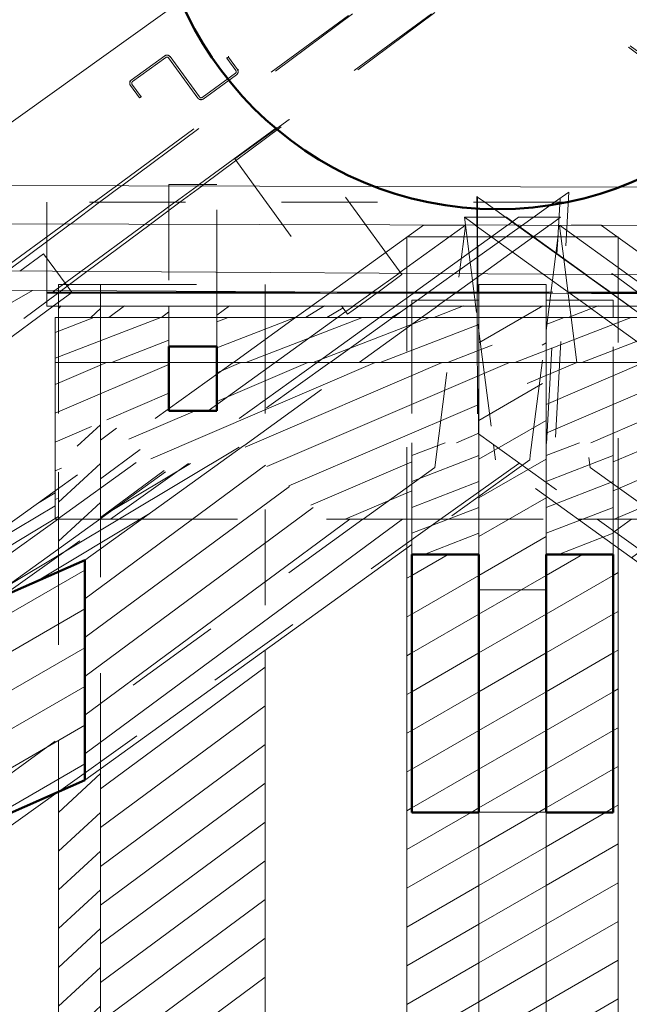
# Model space of a CAD drawing. Header units: metres. Extents: x -9.8 to 11.6, y 2.2 to 9.3.
# Tile 10 of 19: x -0.284 to 0.351, y 7.726 to 8.753. Entities that reach past the tile are written whole.
import ezdxf

# ---------------------------------------------------------------- set-up
doc = ezdxf.new("R2010")
doc.units = ezdxf.units.M
doc.linetypes.add('Tiret', pattern=[0.00635, 0.003175, -0.003175])
for name, color, linetype, lineweight in [('A-DETL-MEDM', 33, 'Continuous', 50), ('A-ROOF', 132, 'Continuous', 18), ('S-BEAM', 12, 'Continuous', 18), ('S-BEAM-HDLN', 1, 'Continuous', 18)]:
    doc.layers.add(name, color=color, linetype=linetype, lineweight=lineweight)
pattern_1 = [(30, (-0.44757, 4.125), (-0.0175, 0.03031089), [])]

# ---------------------------------------------------------------- blocks, each defined once
blk = doc.blocks.new('Poutre - Bois de construction de dimensions courantes - 70 220-4728678-CCB_')
at = {"layer": 'S-BEAM'}
h = blk.add_hatch(dxfattribs=at)
h.set_pattern_fill('FP_9', color=55, style=0, pattern_type=2)
h.set_pattern_definition(pattern_1)
h.paths.add_polyline_path([(0.339, 6.0633), (0.339, 8.2016), (0.334, 8.2052), (0.334, 7.926), (0.264, 7.926), (0.264, 6.0633), (0.3343, 6.0633)])
h.paths.add_polyline_path([(0.1236, 6.0633), (0.194, 6.0633), (0.194, 7.926), (0.124, 7.926), (0.124, 8.2052), (0.119, 8.2016), (0.119, 6.0633)])
for p, q in [((0.119, 6.0633), (0.119, 8.2016)), ((0.339, 6.0633), (0.339, 8.2016))]:
    blk.add_line(p, q, dxfattribs=at)
at = {"layer": 'S-BEAM-HDLN', "linetype": 'Tiret'}
for p, q in [((0.119, 8.5262), (0.1194, 8.5262)), ((0.119, 8.4525), (0.119, 8.5262)), ((0.1196, 8.5262), (0.1632, 8.5262)), ((0.1633, 8.5262), (0.2069, 8.5262)), ((0.2071, 8.5262), (0.2072, 8.5262)), ((0.2073, 8.5262), (0.2221, 8.5262)), ((0.2223, 8.5262), (0.2502, 8.5262)), ((0.2504, 8.5262), (0.2507, 8.5262)), ((0.2508, 8.5262), (0.2509, 8.5262)), ((0.251, 8.5262), (0.2946, 8.5262)), ((0.2948, 8.5262), (0.3384, 8.5262)), ((0.3385, 8.5262), (0.339, 8.5262)), ((0.339, 8.4972), (0.339, 8.5262)), ((0.339, 8.4834), (0.339, 8.497)), ((0.339, 8.4624), (0.339, 8.4833)), ((0.339, 8.2161), (0.339, 8.4623)), ((0.119, 8.2068), (0.119, 8.4524)), ((0.339, 8.2016), (0.339, 8.216)), ((0.119, 8.2016), (0.119, 8.2066))]:
    blk.add_line(p, q, dxfattribs=at)
blk = doc.blocks.new('Poutre - Bois de construction de dimensions courantes - 70 220-4781432-CCB_')
at = {"layer": 'S-BEAM'}
h = blk.add_hatch(dxfattribs=at)
h.set_pattern_fill('FP_9', color=55, style=0, pattern_type=2)
h.set_pattern_definition(pattern_1)
h.paths.add_polyline_path([(0.264, 5.8633), (0.264, 8.3731), (0.194, 8.3731), (0.194, 5.8633)])
h.paths.add_polyline_path([(0.2338, 8.4132), (0.264, 8.4132), (0.264, 8.4541), (0.194, 8.4541), (0.194, 8.4132), (0.225, 8.4132)])
for p, q in [((0.194, 8.4542), (0.194, 8.4132)), ((0.264, 8.4132), (0.264, 8.4542)), ((0.194, 8.3731), (0.194, 8.2617)), ((0.264, 8.2617), (0.264, 8.3731)), ((0.194, 7.926), (0.194, 6.0633)), ((0.264, 6.0633), (0.264, 7.926))]:
    blk.add_line(p, q, dxfattribs=at)
at = {"layer": 'S-BEAM-HDLN', "linetype": 'Tiret'}
for p, q in [((0.194, 8.4764), (0.264, 8.4764)), ((0.194, 8.4764), (0.194, 8.4602)), ((0.264, 8.4602), (0.264, 8.4764))]:
    blk.add_line(p, q, dxfattribs=at)
blk = doc.blocks.new('Poutre - Bois de construction de dimensions courantes - 70 220-4781788-CCB_')
at = {"layer": 'S-BEAM'}
h = blk.add_hatch(dxfattribs=at)
h.set_pattern_fill('FP_35', color=55, style=0, pattern_type=2)
h.set_pattern_definition([(42.738, (-0.24679, 4.125), (-0.01093205, 0.03030914), [])])
h.paths.add_polyline_path([(-0.2441, 6.0633), (-0.2004, 6.0633), (-0.2004, 7.9712), (-0.2166, 7.9595), (-0.2441, 7.9474), (-0.2441, 7.6454)])
h.paths.add_polyline_path([(-0.2441, 8.2008), (-0.2004, 8.2323), (-0.2004, 8.3414), (-0.2441, 8.2807), (-0.2441, 8.2323)])
h.paths.add_polyline_path([(-0.2004, 8.4389), (-0.2004, 8.4541), (-0.2441, 8.4541), (-0.2441, 8.4421), (-0.2032, 8.4421)])
h = blk.add_hatch(dxfattribs=at)
h.set_pattern_fill('FP_36', color=55, style=0, pattern_type=2)
h.set_pattern_definition([(36.482, (-0.40113, 4.125), (-0.01365712, 0.03030915), [])])
h.paths.add_polyline_path([(-0.2004, 6.0633), (-0.0286, 6.0633), (-0.0286, 8.0951), (-0.2004, 7.9712), (-0.2004, 7.6454)])
h.paths.add_polyline_path([(-0.2004, 8.2323), (-0.1326, 8.2812), (-0.2004, 8.3414), (-0.2004, 8.3293)])
h.paths.add_polyline_path([(-0.2004, 8.4389), (-0.1959, 8.4421), (-0.129, 8.4421), (-0.129, 8.4541), (-0.2004, 8.4541)])
h.paths.add_polyline_path([(-0.0388, 8.4421), (-0.0286, 8.4421), (-0.0286, 8.4541), (-0.079, 8.4541), (-0.079, 8.4421)])
for p, q in [((-0.2441, 8.4542), (-0.2441, 8.4421)), ((-0.2004, 8.4389), (-0.2004, 8.4543)), ((-0.0286, 8.4542), (-0.0286, 8.4421)), ((-0.2004, 8.2323), (-0.2004, 8.3414)), ((-0.2441, 8.2807), (-0.2441, 8.2008)), ((-0.0286, 8.0951), (-0.0286, 6.0633)), ((-0.2004, 6.0633), (-0.2004, 7.9712)), ((-0.2441, 7.9474), (-0.2441, 6.0633))]:
    blk.add_line(p, q, dxfattribs=at)
at = {"layer": 'S-BEAM-HDLN', "linetype": 'Tiret'}
for p, q in [((-0.2441, 8.4764), (-0.2004, 8.4764)), ((-0.2441, 8.4764), (-0.2441, 8.4581)), ((-0.2004, 8.4764), (-0.0286, 8.4764)), ((-0.2004, 8.4543), (-0.2004, 8.4764)), ((-0.0286, 8.4764), (-0.0286, 8.4543)), ((-0.2441, 8.458), (-0.2441, 8.4543)), ((-0.2441, 8.442), (-0.2441, 8.2808)), ((-0.0286, 8.442), (-0.0286, 8.0952)), ((-0.2004, 8.3415), (-0.2004, 8.4388)), ((-0.2004, 7.9713), (-0.2004, 8.2323)), ((-0.2441, 8.2007), (-0.2441, 7.9475))]:
    blk.add_line(p, q, dxfattribs=at)

msp = doc.modelspace()

# ---------------------------------------------------------------- hatches: boundary and pattern name
at = {"layer": 'S-BEAM'}
h = msp.add_hatch(dxfattribs=at)
h.set_pattern_fill('FP_9', color=55, style=0, pattern_type=2)
h.set_pattern_definition(pattern_1)
h.paths.add_polyline_path([(-1.0622, 7.8558), (-0.941, 7.945), (-0.9425, 7.9476), (-0.8859, 7.9887), (-0.8844, 7.9867), (-0.2494, 8.4541), (-0.2561, 8.4542), (-0.2561, 8.4702), (-0.3115, 8.4705), (-1.0918, 7.896), (-1.0751, 7.8734)])
h = msp.add_hatch(dxfattribs=at)
h.set_pattern_fill('FP_9', color=55, style=0, pattern_type=2)
h.set_pattern_definition(pattern_1)
h.paths.add_polyline_path([(-5.0914, 4.4863), (-0.2442, 7.9474), (-0.3286, 7.9103), (-0.3286, 7.9418), (-0.4407, 7.861), (-0.5527, 7.8117), (-0.5527, 7.9729), (-5.0914, 4.7321), (-5.0914, 4.6743)])
h.paths.add_polyline_path([(0.1228, 8.4421), (0.124, 8.4426), (0.124, 8.4541), (0.1213, 8.4541), (0.1045, 8.4421)])
h = msp.add_hatch(dxfattribs=at)
h.set_pattern_fill('FP_20', color=55, style=0, pattern_type=2)
h.set_pattern_definition([(30.91, (-1.77, 7.133), (-0.01616539, 0.00373669), [])])
h.paths.add_polyline_path([(-0.5527, 8.0413), (-0.4407, 8.0905), (-0.3963, 8.1225), (-0.4114, 8.1432), (-0.4694, 8.1014)])
h.paths.add_polyline_path([(-0.3394, 8.1636), (-0.2441, 8.2323), (-0.2441, 8.244), (-0.2476, 8.2428), (-0.2476, 8.2614), (-0.3544, 8.1843), (-0.353, 8.1824)])
h.paths.add_polyline_path([(0.0029, 8.4421), (0.0467, 8.4421), (0.0553, 8.4483), (0.051, 8.4541), (0.0196, 8.4541), (0.0079, 8.4456)])
h = msp.add_hatch(dxfattribs=at)
h.set_pattern_fill('FP_19', color=55, style=0, pattern_type=2)
h.set_pattern_definition([(36.482, (-0.44487, 4.125), (-0.01365712, 0.03030915), [])])
h.paths.add_polyline_path([(-0.4407, 7.861), (-0.3286, 7.9418), (-0.3286, 8.1398), (-0.2441, 8.2008), (-0.2441, 8.2323), (-0.3394, 8.1636), (-0.3273, 8.1466), (-0.3839, 8.1055), (-0.3963, 8.1225), (-0.4407, 8.0905)])
h.paths.add_polyline_path([(0.0904, 8.4421), (0.1071, 8.4541), (0.0689, 8.4541), (0.0572, 8.4456), (0.0553, 8.4483), (0.0467, 8.4421)])
h = msp.add_hatch(dxfattribs=at)
h.set_pattern_fill('FP_22', color=55, style=0, pattern_type=2)
h.set_pattern_definition([(30.91, (-1.77, 7.133), (0.00434022, 0.0160139), [])])
h.paths.add_polyline_path([(-0.3286, 8.1398), (-0.2166, 8.1891), (-0.0512, 8.3084), (-0.1326, 8.2812), (-0.3273, 8.1408)])
h.paths.add_polyline_path([(0.1045, 8.4421), (0.1213, 8.4541), (0.1071, 8.4541), (0.0904, 8.4421)])
h = msp.add_hatch(dxfattribs=at)
h.set_pattern_fill('FP_11', color=55, style=0, pattern_type=2)
h.set_pattern_definition(pattern_1)
h.paths.add_polyline_path([(0.051, 8.4541), (0.0572, 8.4456), (0.0689, 8.4541)])
h = msp.add_hatch(dxfattribs=at)
h.set_pattern_fill('FP_17', color=55, style=0, pattern_type=2)
h.set_pattern_definition([(21.108, (-0.44757, 6.375), (-0.0006547, 0.02677044), [])])
h.paths.add_polyline_path([(0.194, 8.195), (0.194, 8.3115), (0.124, 8.3115), (0.124, 8.195)])
h.paths.add_polyline_path([(0.124, 8.4421), (0.194, 8.4421), (0.194, 8.4541), (0.124, 8.4541)])
h = msp.add_hatch(dxfattribs=at)
h.set_pattern_fill('FP_18', color=55, style=0, pattern_type=2)
h.set_pattern_definition([(21.108, (-0.44757, 6.375), (-0.01750292, 0.02026654), [])])
h.paths.add_polyline_path([(0.334, 8.195), (0.334, 8.3115), (0.264, 8.3115), (0.264, 8.195)])
h.paths.add_polyline_path([(0.264, 8.4421), (0.334, 8.4421), (0.334, 8.4541), (0.264, 8.4541)])
h = msp.add_hatch(dxfattribs=at)
h.set_pattern_fill('FP_9', color=55, style=0, pattern_type=2)
h.set_pattern_definition(pattern_1)
h.paths.add_polyline_path([(5.5325, 4.4813), (5.5325, 4.4813), (5.5325, 4.7276), (5.3042, 4.8918), (5.3031, 4.8901), (5.2461, 4.9308), (5.2474, 4.9326), (1.0107, 7.9794), (1.0107, 7.8117), (0.8986, 7.861), (0.7866, 7.9418), (0.7866, 7.9103), (0.7289, 7.9356), (5.5007, 4.5041)])
h.paths.add_polyline_path([(0.3569, 8.4421), (0.3672, 8.4421), (0.3504, 8.4541), (0.334, 8.4541), (0.334, 8.4426), (0.3352, 8.4421)])
h = msp.add_hatch(dxfattribs=at)
h.set_pattern_fill('FP_23', color=55, style=0, pattern_type=2)
h.set_pattern_definition([(21.123, (-0.44757, 6.456), (-0.0175061, 0.02028422), [])])
h.paths.add_polyline_path([(0.7526, 8.3952), (0.7664, 8.3952), (0.7664, 8.4421), (0.6612, 8.4421), (0.6583, 8.4389), (0.6539, 8.4421), (0.521, 8.4421), (0.521, 8.3952), (0.7189, 8.3952)])
h.paths.add_polyline_path([(0.471, 8.3952), (0.471, 8.4421), (0.264, 8.4421), (0.264, 8.4132), (0.194, 8.4132), (0.194, 8.4421), (-0.079, 8.4421), (-0.079, 8.3952), (0.3569, 8.3952)])
h.paths.add_polyline_path([(-0.1616, 8.3952), (-0.129, 8.3952), (-0.129, 8.4421), (-0.1959, 8.4421), (-0.2004, 8.4389), (-0.2032, 8.4421), (-0.2476, 8.4421), (-0.2476, 8.3952)])
h = msp.add_hatch(dxfattribs=at)
h.set_pattern_fill('FP_24', color=55, style=0, pattern_type=2)
h.set_pattern_definition([(23.222, (-0.44757, 6.064), (-0.01749922, 0.02252504), [])])
h.paths.add_polyline_path([(0.7664, 8.2317), (0.7664, 8.3952), (0.521, 8.3952), (0.521, 8.3448), (0.471, 8.3448), (0.471, 8.3952), (-0.079, 8.3952), (-0.079, 8.3448), (-0.129, 8.3448), (-0.129, 8.3952), (-0.2476, 8.3952), (-0.2476, 8.2428), (-0.2441, 8.244), (-0.2441, 8.2807), (-0.2004, 8.3414), (-0.1326, 8.2812), (-0.0512, 8.3084), (0.0351, 8.2317), (0.124, 8.2317), (0.124, 8.3115), (0.194, 8.3115), (0.194, 8.3731), (0.264, 8.3731), (0.264, 8.3115), (0.334, 8.3115), (0.334, 8.2317), (0.4229, 8.2317), (0.5091, 8.3084), (0.5906, 8.2812), (0.6583, 8.3414), (0.7021, 8.2807), (0.7021, 8.244), (0.7387, 8.2317), (0.7526, 8.2317)])
h = msp.add_hatch(dxfattribs=at)
h.set_pattern_fill('FP_21', color=55, style=0, pattern_type=2)
h.set_pattern_definition([(36.482, (-0.35739, 4.125), (-0.02497805, 0.0219376), [])])
h.paths.add_polyline_path([(-0.2166, 7.9595), (0.124, 8.2052), (0.124, 8.2317), (0.0351, 8.2317), (-0.0512, 8.3084), (-0.2166, 8.1891), (-0.2166, 8.1014)])
h = msp.add_hatch(dxfattribs=at)
h.set_pattern_fill('FP_31', color=55, style=0, pattern_type=2)
h.set_pattern_definition([(36.482, (-0.00946, 4.125), (-0.01365712, 0.03030915), [])])
h.paths.add_polyline_path([(0.6746, 7.9595), (0.6746, 8.1891), (0.5091, 8.3084), (0.4229, 8.2317), (0.334, 8.2317), (0.334, 8.2052), (0.4779, 8.1014)])
h = msp.add_hatch(dxfattribs=at)
h.set_pattern_fill('FP_9', color=55, style=0, pattern_type=2)
h.set_pattern_definition(pattern_1)
h.paths.add_polyline_path([(0.194, 7.926), (0.194, 8.195), (0.124, 8.195), (0.124, 7.926)])
h = msp.add_hatch(dxfattribs=at)
h.set_pattern_fill('FP_9', color=55, style=0, pattern_type=2)
h.set_pattern_definition(pattern_1)
h.paths.add_polyline_path([(0.264, 7.926), (0.334, 7.926), (0.334, 8.195), (0.264, 8.195), (0.264, 8.1014)])
h = msp.add_hatch(dxfattribs=at)
h.set_pattern_fill('FP_9', color=55, style=0, pattern_type=2)
h.set_pattern_definition(pattern_1)
h.paths.add_polyline_path([(-0.3286, 7.9103), (-0.2166, 7.9595), (-0.2166, 8.1891), (-0.3286, 8.1398), (-0.3286, 8.1014)])

# ---------------------------------------------------------------- linework, layer by layer
at = {"layer": 'A-DETL-MEDM'}
msp.add_circle((0.2135, 8.914), 0.3591, dxfattribs=at)
at = {"layer": 'A-ROOF'}
for p, q in [((-0.3847, 8.5799), (0.229, 9.02)), ((0.8426, 8.577), (-0.3847, 8.5799)), ((-0.3847, 8.5399), (0.8426, 8.537)), ((0.8496, 8.484), (-0.3847, 8.491)), ((-0.3847, 8.471), (0.8496, 8.464))]:
    msp.add_line(p, q, dxfattribs=at)
at = {"layer": 'S-BEAM'}
for p, q in [((-0.0569, 8.6984), (-0.0569, 8.7002)), ((-0.1698, 8.6882), (-0.1698, 8.6864)), ((-0.2561, 8.5324), (-0.2561, 8.5396)), ((-0.2561, 8.5324), (-0.2561, 8.5268)), ((-0.2561, 8.5134), (-0.2561, 8.5268)), ((-0.2561, 8.4686), (-0.2561, 8.4702)), ((-0.2561, 8.4673), (-0.2561, 8.4686)), ((-0.2561, 8.4686), (0.0285, 8.4686)), ((-0.2561, 8.4554), (-0.2561, 8.4673)), ((-0.2561, 8.4673), (0.2671, 8.4673)), ((-0.8846, 7.9865), (-0.2496, 8.454)), ((-0.2561, 8.4554), (-0.2561, 8.454)), ((-0.2561, 8.454), (0.6882, 8.454)), ((-0.2495, 8.4541), (-0.2494, 8.4541)), ((-0.129, 8.4542), (-0.129, 8.412)), ((-0.079, 8.412), (-0.079, 8.4542)), ((0.0195, 8.454), (0.003, 8.4421)), ((0.0198, 8.4542), (0.0196, 8.4541)), ((0.0509, 8.4542), (0.0572, 8.4456)), ((0.0572, 8.4456), (0.0687, 8.454)), ((0.0688, 8.4541), (0.069, 8.4542)), ((0.1069, 8.454), (0.0905, 8.4421)), ((0.1045, 8.4421), (0.1211, 8.454)), ((0.1073, 8.4542), (0.1071, 8.4541)), ((0.1213, 8.4541), (0.1215, 8.4542)), ((0.124, 8.4542), (0.124, 8.4421)), ((0.334, 8.4421), (0.334, 8.4542)), ((0.3503, 8.4542), (0.3505, 8.4541)), ((0.3506, 8.454), (0.3671, 8.4421)), ((-0.2476, 8.3952), (-0.2476, 8.4421)), ((-0.2032, 8.4421), (-0.2476, 8.4421)), ((-0.129, 8.4421), (-0.1959, 8.4421)), ((0.194, 8.4421), (-0.079, 8.4421)), ((0.0468, 8.4421), (0.0553, 8.4483)), ((0.471, 8.4421), (0.264, 8.4421)), ((-0.2476, 8.2428), (-0.2476, 8.3952)), ((-0.2476, 8.3952), (-0.129, 8.3952)), ((-0.079, 8.3952), (0.471, 8.3952)), ((-0.2166, 8.1891), (-0.0512, 8.3084)), ((0.124, 8.3115), (0.124, 8.195)), ((0.334, 8.195), (0.334, 8.3115)), ((-0.1326, 8.2812), (-0.3286, 8.1398)), ((-0.2476, 8.2614), (-0.3546, 8.1842)), ((0.194, 8.195), (0.194, 8.2617)), ((0.264, 8.2617), (0.264, 8.195)), ((-0.3395, 8.1635), (-0.2441, 8.2323)), ((0.0351, 8.2317), (0.124, 8.2317)), ((0.334, 8.2317), (0.4229, 8.2317)), ((0.124, 8.2052), (-0.2166, 7.9595)), ((0.6746, 7.9595), (0.334, 8.2052)), ((-5.0914, 4.4863), (-0.2444, 7.9473))]:
    msp.add_line(p, q, dxfattribs=at)
at = {"layer": 'S-BEAM', "lineweight": 50}
for p, q in [((-0.079, 8.412), (-0.129, 8.412)), ((-0.129, 8.412), (-0.129, 8.3448)), ((-0.079, 8.3448), (-0.079, 8.412)), ((-0.129, 8.3448), (-0.079, 8.3448)), ((0.194, 8.195), (0.124, 8.195)), ((0.124, 8.195), (0.124, 7.926)), ((0.194, 7.926), (0.194, 8.195)), ((0.334, 8.195), (0.264, 8.195)), ((0.264, 8.195), (0.264, 7.926)), ((0.334, 7.926), (0.334, 8.195)), ((-0.2166, 8.1891), (-0.3286, 8.1398)), ((-0.2166, 7.9595), (-0.2166, 8.1891)), ((-0.3286, 7.9103), (-0.2166, 7.9595)), ((0.124, 7.926), (0.194, 7.926)), ((0.264, 7.926), (0.334, 7.926))]:
    msp.add_line(p, q, dxfattribs=at)
at = {"layer": 'S-BEAM-HDLN', "linetype": 'Tiret'}
for p, q in [((-0.1782, 8.5794), (0.2312, 8.8844)), ((-0.1837, 8.5794), (0.2079, 8.8673)), ((-0.0972, 8.581), (0.2607, 8.8442)), ((-0.0924, 8.581), (0.261, 8.8443)), ((0.1901, 8.844), (0.5443, 8.5777)), ((0.1906, 8.8439), (0.5519, 8.5777)), ((-0.1334, 8.715), (-0.1682, 8.6897)), ((-0.167, 8.6881), (-0.1322, 8.7133)), ((-0.1294, 8.7129), (-0.0989, 8.6708)), ((-0.0973, 8.672), (-0.1278, 8.7141)), ((-0.067, 8.7137), (-0.0686, 8.7126)), ((-0.0686, 8.7126), (-0.0686, 8.7133)), ((-0.0686, 8.7126), (-0.0592, 8.6996)), ((-0.067, 8.7137), (-0.067, 8.7144)), ((-0.0576, 8.7008), (-0.067, 8.7137)), ((-0.0597, 8.6968), (-0.0945, 8.6716)), ((-0.0569, 8.7002), (-0.0569, 8.7009)), ((-0.1698, 8.6889), (-0.1698, 8.6882)), ((-0.0933, 8.6699), (-0.0585, 8.6952)), ((-0.1691, 8.6841), (-0.1597, 8.6711)), ((-0.1581, 8.6723), (-0.1675, 8.6853)), ((-0.1597, 8.6711), (-0.1581, 8.6723)), ((-0.1581, 8.6723), (-0.1581, 8.673)), ((-0.0037, 8.6486), (-0.0604, 8.6074)), ((-0.0037, 8.6486), (-0.0037, 8.649)), ((0.1138, 8.4868), (-0.0037, 8.6486)), ((0.45, 8.6499), (0.3325, 8.4881)), ((-0.0604, 8.6079), (-0.0604, 8.6074)), ((-0.0604, 8.6074), (0.0509, 8.4543)), ((-0.207, 8.5623), (-0.1838, 8.5793)), ((-0.2012, 8.5623), (-0.1783, 8.5793)), ((-0.079, 8.5809), (-0.129, 8.5809)), ((-0.129, 8.5809), (-0.129, 8.4543)), ((-0.1226, 8.5623), (-0.0997, 8.5791)), ((-0.1175, 8.5623), (-0.0949, 8.5791)), ((-0.0995, 8.5792), (-0.0973, 8.5809)), ((-0.0948, 8.5792), (-0.0926, 8.5809)), ((-0.079, 8.4543), (-0.079, 8.5809)), ((0.2728, 8.5623), (0.2877, 8.5729)), ((0.2737, 8.3172), (0.2877, 8.5729)), ((0.1918, 8.5682), (0.1925, 8.5677)), ((0.1918, 8.5682), (0.192, 8.5046)), ((0.1926, 8.5677), (0.2, 8.5623)), ((0.1926, 8.5677), (0.1935, 8.3207)), ((0.2762, 8.5247), (0.2785, 8.5663)), ((0.6882, 8.5622), (-0.2561, 8.5622)), ((-0.2561, 8.5622), (-0.2561, 8.5612)), ((-0.2561, 8.562), (-0.2561, 8.5613)), ((-0.2561, 8.5396), (-0.2561, 8.5612)), ((-0.2379, 8.5396), (-0.2071, 8.5622)), ((-0.2317, 8.5395), (-0.2013, 8.5622)), ((-0.1538, 8.5394), (-0.1227, 8.5622)), ((-0.1483, 8.5393), (-0.1176, 8.5622)), ((0.2002, 8.5622), (0.2332, 8.5385)), ((0.2394, 8.5384), (0.2727, 8.5622)), ((0.2218, 8.5466), (0.1789, 8.5466)), ((0.1789, 8.5466), (0.19, 8.5386)), ((0.1789, 8.5466), (0.193, 8.4358)), ((0.2226, 8.5466), (0.2219, 8.5466)), ((0.2339, 8.5385), (0.2226, 8.5466)), ((0.2353, 8.5466), (0.2241, 8.5385)), ((0.2507, 8.5466), (0.2353, 8.5466)), ((0.2791, 8.5466), (0.2509, 8.5466)), ((0.264, 8.4286), (0.2791, 8.5466)), ((0.2677, 8.5384), (0.2791, 8.5466)), ((-0.3045, 8.4906), (-0.238, 8.5395)), ((-0.2976, 8.4905), (-0.2319, 8.5394)), ((-0.2208, 8.4901), (-0.1539, 8.5393)), ((-0.2145, 8.4901), (-0.1484, 8.5392)), ((0.1364, 8.5383), (0.0673, 8.4885)), ((0.1107, 8.4882), (0.1801, 8.5383)), ((0.1801, 8.5383), (0.1364, 8.5383)), ((0.2239, 8.5384), (0.1541, 8.488)), ((0.1686, 8.4879), (0.2393, 8.5383)), ((0.1742, 8.4919), (0.18, 8.5375)), ((0.1801, 8.5379), (0.1801, 8.5383)), ((0.1902, 8.5385), (0.261, 8.4874)), ((0.1975, 8.4877), (0.2675, 8.5383)), ((0.2333, 8.5384), (0.3045, 8.4871)), ((0.3051, 8.4871), (0.2341, 8.5384)), ((0.2778, 8.5383), (0.2779, 8.5379)), ((0.2779, 8.5382), (0.3491, 8.4869)), ((0.278, 8.5375), (0.2823, 8.5032)), ((0.3216, 8.5383), (0.29, 8.5383)), ((0.3217, 8.5382), (0.3216, 8.5383)), ((0.3932, 8.4866), (0.3218, 8.5381)), ((0.2753, 8.5082), (0.2762, 8.5234)), ((-0.2561, 8.4881), (-0.2561, 8.5134)), ((-0.2844, 8.4904), (-0.2597, 8.5086)), ((-0.2597, 8.5086), (-0.2301, 8.4684)), ((0.192, 8.5045), (0.1922, 8.4424)), ((0.2645, 8.3107), (0.2753, 8.5081)), ((0.2823, 8.503), (0.2834, 8.495)), ((0.1479, 8.2856), (0.1742, 8.4918)), ((0.2834, 8.4945), (0.31, 8.2856)), ((-0.2561, 8.4853), (-0.2561, 8.4881)), ((-0.2561, 8.4703), (-0.2561, 8.4853)), ((-0.2478, 8.4702), (-0.2209, 8.49)), ((-0.2411, 8.4702), (-0.2146, 8.49)), ((0.0671, 8.4884), (0.0397, 8.4686)), ((0.0832, 8.4684), (0.1105, 8.4881)), ((0.0889, 8.4686), (0.1138, 8.4868)), ((0.1138, 8.4869), (0.1138, 8.4872)), ((0.1539, 8.4879), (0.1266, 8.4681)), ((0.1416, 8.4686), (0.1685, 8.4878)), ((0.17, 8.4679), (0.1973, 8.4876)), ((0.2611, 8.4873), (0.2889, 8.4672)), ((0.3047, 8.487), (0.3303, 8.4686)), ((0.333, 8.467), (0.3052, 8.487)), ((0.3325, 8.4881), (0.334, 8.487)), ((0.3325, 8.4871), (0.3325, 8.4881)), ((0.3342, 8.4869), (0.3593, 8.4686)), ((0.3493, 8.4868), (0.3771, 8.4667)), ((-1.2139, 7.7598), (-0.2519, 8.4672)), ((-1.0821, 7.8438), (-0.2452, 8.4672)), ((-0.2518, 8.4673), (-0.2501, 8.4685)), ((-0.25, 8.4686), (-0.2479, 8.4701)), ((-0.2494, 8.4542), (-0.2317, 8.4672)), ((-0.245, 8.4673), (-0.2434, 8.4685)), ((-0.2432, 8.4686), (-0.2413, 8.4701)), ((-0.2315, 8.4673), (-0.2301, 8.4684)), ((0.0378, 8.4672), (0.0198, 8.4543)), ((0.0396, 8.4685), (0.0379, 8.4673)), ((0.0462, 8.4686), (0.0834, 8.4686)), ((0.0633, 8.4541), (0.0815, 8.4672)), ((0.0691, 8.4543), (0.0869, 8.4672)), ((0.0817, 8.4673), (0.083, 8.4683)), ((0.0835, 8.4686), (0.1271, 8.4686)), ((0.087, 8.4673), (0.0883, 8.4683)), ((0.0885, 8.4684), (0.0887, 8.4685)), ((0.1253, 8.4672), (0.1073, 8.4543)), ((0.1215, 8.4543), (0.1396, 8.4672)), ((0.1592, 8.4602), (0.124, 8.4602)), ((0.124, 8.4602), (0.124, 8.4543)), ((0.1264, 8.468), (0.1254, 8.4673)), ((0.1272, 8.4686), (0.1708, 8.4686)), ((0.1398, 8.4673), (0.1407, 8.468)), ((0.1408, 8.4681), (0.1415, 8.4685)), ((0.1508, 8.4541), (0.169, 8.4672)), ((0.194, 8.4602), (0.1593, 8.4602)), ((0.1691, 8.4673), (0.1698, 8.4678)), ((0.171, 8.4686), (0.287, 8.4686)), ((0.194, 8.4543), (0.194, 8.4602)), ((0.2986, 8.4602), (0.264, 8.4602)), ((0.264, 8.4602), (0.264, 8.4543)), ((0.2848, 8.4673), (0.2888, 8.4673)), ((0.2871, 8.4686), (0.3307, 8.4686)), ((0.289, 8.4673), (0.3326, 8.4673)), ((0.2891, 8.4671), (0.3071, 8.4541)), ((0.334, 8.4602), (0.2988, 8.4602)), ((0.3304, 8.4685), (0.3321, 8.4673)), ((0.3309, 8.4686), (0.3744, 8.4686)), ((0.3323, 8.4672), (0.3326, 8.467)), ((0.3327, 8.4673), (0.3763, 8.4673)), ((0.3327, 8.4669), (0.3503, 8.4543)), ((0.3506, 8.4543), (0.3331, 8.4669)), ((0.334, 8.4543), (0.334, 8.4602)), ((0.0553, 8.4483), (0.0632, 8.454)), ((0.1342, 8.4421), (0.1507, 8.454)), ((0.3073, 8.454), (0.3237, 8.4421)), ((-0.196, 8.4421), (-0.2032, 8.4421)), ((-0.0791, 8.4421), (-0.129, 8.4421)), ((0.0029, 8.4421), (-0.0619, 8.3953)), ((-0.0182, 8.3953), (0.0467, 8.4421)), ((0.0904, 8.4421), (0.0256, 8.3953)), ((0.0389, 8.3953), (0.1044, 8.4421)), ((0.0693, 8.3953), (0.1341, 8.442)), ((0.124, 8.442), (0.124, 8.3115)), ((0.1922, 8.4416), (0.1927, 8.3212)), ((0.2639, 8.4421), (0.194, 8.4421)), ((0.3239, 8.442), (0.3887, 8.3953)), ((0.334, 8.3115), (0.334, 8.442)), ((0.1931, 8.435), (0.1939, 8.4286)), ((0.194, 8.4278), (0.2091, 8.3095)), ((0.2475, 8.2985), (0.2639, 8.4278)), ((0.194, 8.3731), (0.194, 8.4132)), ((0.264, 8.4132), (0.264, 8.3731)), ((-0.0621, 8.3952), (-0.2475, 8.2614)), ((-0.19, 8.2318), (0.0388, 8.3952)), ((0.0254, 8.3952), (-0.1326, 8.2812)), ((-0.129, 8.3952), (-0.0791, 8.3952)), ((-0.0881, 8.3449), (-0.0183, 8.3952)), ((-0.0511, 8.3084), (0.0692, 8.3952)), ((-0.2441, 8.2324), (-0.0882, 8.3448)), ((0.1541, 8.2318), (0.2737, 8.3172)), ((0.1934, 8.3207), (0.1927, 8.3212)), ((0.1935, 8.3207), (0.317, 8.2318)), ((0.2091, 8.3094), (0.2111, 8.2938)), ((0.2469, 8.2938), (0.2474, 8.2984)), ((0.0734, 8.2318), (0.1479, 8.2856)), ((0.2469, 8.2938), (0.124, 8.2052)), ((0.3339, 8.2052), (0.2111, 8.2938)), ((0.31, 8.2856), (0.3846, 8.2318)), ((-0.2476, 8.2317), (-0.2476, 8.2428)), ((-0.3286, 7.9418), (0.0732, 8.2317)), ((-0.3031, 8.1511), (-0.1902, 8.2317)), ((-0.2476, 8.2317), (-0.245, 8.2317)), ((-0.2448, 8.2317), (-0.2012, 8.2317)), ((-0.244, 7.9476), (0.154, 8.2317)), ((-0.2011, 8.2317), (-0.1575, 8.2317)), ((-0.1574, 8.2317), (0.035, 8.2317)), ((0.124, 8.2317), (0.1607, 8.2317)), ((0.1609, 8.2317), (0.2971, 8.2317)), ((0.2972, 8.2317), (0.3339, 8.2317)), ((0.3172, 8.2317), (0.7287, 7.9358)), ((0.194, 8.1582), (0.264, 8.1582)), ((0.264, 7.9261), (0.194, 7.9261))]:
    msp.add_line(p, q, dxfattribs=at)
for centre, major_axis, start_param, end_param in [((-0.1311, 8.7117), (0.004, 0), 0.628319, 2.199115), ((-0.1311, 8.7117), (0.002, 0), 0.628319, 2.199115), ((-0.0609, 8.6984), (0.002, 0), 5.340708, 6.911504), ((-0.0609, 8.6984), (0.004, 0), 5.340708, 6.911504), ((-0.1658, 8.6864), (0.004, 0), 2.199115, 3.769911), ((-0.1658, 8.6864), (0.002, 0), 2.199115, 3.769911), ((-0.0956, 8.6732), (0.004, 0), 3.769911, 5.340708), ((-0.0956, 8.6732), (0.002, 0), 3.769911, 5.340708)]:
    msp.add_ellipse(centre, major_axis=major_axis, ratio=1, start_param=start_param, end_param=end_param, dxfattribs=at)

# ---------------------------------------------------------------- block references
for name in ['Poutre - Bois de construction de dimensions courantes - 70 220-4728678-CCB_', 'Poutre - Bois de construction de dimensions courantes - 70 220-4781788-CCB_', 'Poutre - Bois de construction de dimensions courantes - 70 220-4781432-CCB_']:
    msp.add_blockref(name, (0, 0), dxfattribs=at)

doc.saveas('drawing.dxf')
